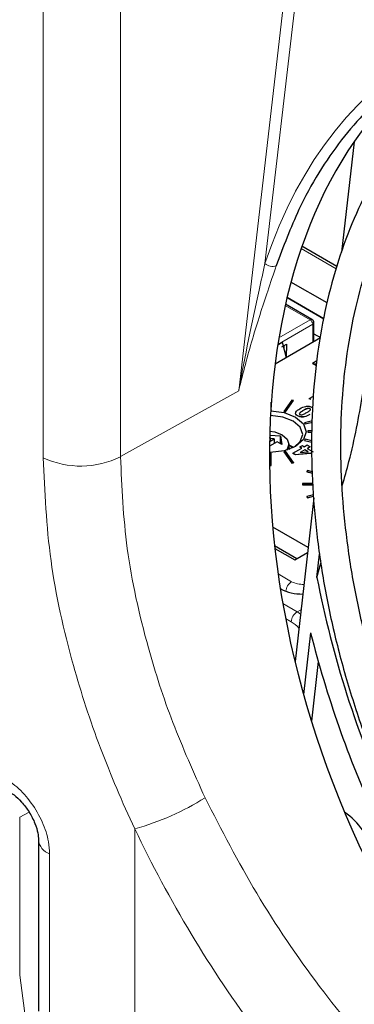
# Paper-space layout 'Blatt2' of a CAD drawing. Header units: millimetres. Extents: x 5 to 418, y 2 to 292.
# Tile 39 of 53: x 118 to 125, y 187 to 207. Entities that reach past the tile are written whole.
import ezdxf

# ---------------------------------------------------------------- set-up
doc = ezdxf.new("R2010")
doc.units = ezdxf.units.MM

psp = doc.layouts.new('Blatt2')

# ---------------------------------------------------------------- linework, layer by layer
at = {"color": 7, "linetype": 'Continuous', "lineweight": 18}
for p, q in [((124.308, 214.614), (122.838, 201.934)), ((122.302, 199.331), (124.054, 214.452)), ((118.301, 197.963), (118.301, 212.024)), ((119.883, 212.044), (119.883, 197.984)), ((124.296, 201.826), (123.58, 202.24)), ((123.762, 200.785), (123.253, 201.079)), ((123.816, 200.692), (123.101, 200.279)), ((123.123, 200.417), (123.762, 200.785)), ((123.816, 200.33), (123.816, 200.692)), ((122.302, 199.331), (119.883, 197.984)), ((123.62, 198.928), (123.62, 198.925)), ((123.757, 198.848), (123.757, 198.845)), ((123.109, 195.585), (123.383, 195.426)), ((123.233, 195.243), (123.153, 195.289)), ((123.206, 194.978), (123.495, 194.811)), ((123.495, 194.811), (123.575, 194.852)), ((123.378, 194.607), (123.262, 194.673)), ((118.015, 190.71), (117.82, 190.608)), ((117.82, 190.608), (117.82, 187.379)), ((120.177, 190.371), (120.177, 185.465)), ((118.432, 189.857), (118.432, 186.347))]:
    psp.add_line(p, q, dxfattribs=at)
at = {"color": 7, "linetype": 'Continuous', "lineweight": 25}
for p, q in [((124.664, 204.425), (124.407, 202.169)), ((124.309, 201.875), (123.596, 202.287)), ((124.108, 201.131), (123.371, 201.556)), ((124.044, 200.806), (123.291, 201.24)), ((123.291, 201.24), (124.044, 200.806)), ((123.8, 200.789), (123.258, 201.102)), ((123.839, 200.343), (123.839, 200.723)), ((123.045, 199.884), (123.974, 200.421)), ((123.839, 200.497), (123.973, 200.42)), ((123.1, 200.273), (123.19, 200.325)), ((123.187, 200.228), (123.281, 200.282)), ((123.19, 200.325), (123.272, 200.011)), ((123.23, 200.174), (123.232, 200.254)), ((123.281, 200.282), (123.273, 200.016)), ((123.901, 199.943), (123.811, 199.891)), ((123.891, 199.845), (123.811, 199.891)), ((123.745, 199.173), (123.83, 199.222)), ((122.967, 198.94), (122.967, 199.099)), ((123.388, 199.142), (123.222, 198.911)), ((123.259, 198.902), (123.425, 199.133)), ((123.259, 198.899), (123.425, 199.13)), ((123.425, 199.133), (123.388, 199.142)), ((123.425, 199.133), (123.425, 199.13)), ((123.777, 199.154), (123.745, 199.173)), ((123.745, 199.173), (123.745, 199.17)), ((123.777, 199.152), (123.745, 199.17)), ((123.777, 199.154), (123.777, 199.152)), ((122.957, 198.94), (122.967, 198.94)), ((122.957, 198.937), (122.967, 198.937)), ((122.967, 198.94), (122.967, 198.937)), ((123.222, 198.911), (123.259, 198.902)), ((123.222, 198.911), (123.222, 198.908)), ((123.222, 198.908), (123.259, 198.899)), ((123.259, 198.902), (123.259, 198.899)), ((123.507, 198.82), (123.507, 198.818)), ((123.759, 198.966), (123.759, 198.963)), ((123.808, 198.716), (123.648, 198.677)), ((123.648, 198.677), (123.663, 198.656)), ((123.648, 198.677), (123.648, 198.675)), ((123.648, 198.675), (123.663, 198.653)), ((123.663, 198.656), (123.808, 198.691)), ((123.663, 198.653), (123.808, 198.688)), ((123.663, 198.656), (123.663, 198.653)), ((122.935, 198.423), (123.158, 198.411)), ((123.158, 198.411), (123.186, 198.231)), ((123.158, 198.261), (123.158, 198.411)), ((123.714, 198.509), (123.714, 198.486)), ((123.803, 198.509), (123.714, 198.509)), ((123.714, 198.486), (123.714, 198.483)), ((123.714, 198.486), (123.803, 198.486)), ((123.714, 198.483), (123.803, 198.483)), ((123.087, 198.289), (122.931, 198.199)), ((122.946, 198.37), (122.934, 198.377)), ((122.934, 198.363), (122.946, 198.37)), ((122.946, 198.37), (122.946, 198.302)), ((123.028, 198.35), (122.946, 198.354)), ((122.946, 198.302), (123.028, 198.35)), ((123.028, 198.35), (123.028, 198.255)), ((123.186, 198.231), (123.087, 198.289)), ((123.17, 198.268), (123.146, 198.255)), ((123.174, 198.238), (123.17, 198.268)), ((123.33, 198.133), (123.33, 198.241)), ((123.424, 198.171), (123.33, 198.205)), ((123.555, 198.182), (123.605, 198.21)), ((123.605, 198.21), (123.643, 198.188)), ((123.643, 198.188), (123.705, 198.224)), ((123.663, 198.339), (123.648, 198.317)), ((123.648, 198.317), (123.648, 198.315)), ((123.648, 198.317), (123.798, 198.281)), ((123.648, 198.315), (123.798, 198.279)), ((123.799, 198.306), (123.663, 198.339)), ((123.705, 198.224), (123.766, 198.188)), ((122.967, 198.055), (122.93, 198.055)), ((122.967, 197.805), (122.967, 198.055)), ((123.259, 198.093), (123.222, 198.084)), ((123.222, 198.084), (123.388, 197.853)), ((123.222, 198.084), (123.222, 198.081)), ((123.222, 198.081), (123.388, 197.85)), ((123.425, 197.862), (123.259, 198.093)), ((123.36, 198.145), (123.33, 198.162)), ((123.33, 198.148), (123.346, 198.139)), ((123.41, 198.053), (123.594, 198.16)), ((123.463, 198.023), (123.41, 198.053)), ((123.41, 198.053), (123.41, 198.051)), ((123.463, 198.02), (123.41, 198.051)), ((123.777, 198.054), (123.463, 198.023)), ((123.777, 198.051), (123.463, 198.02)), ((123.463, 198.023), (123.463, 198.02)), ((123.594, 198.16), (123.555, 198.182)), ((123.555, 198.182), (123.555, 198.179)), ((123.591, 198.158), (123.555, 198.179)), ((123.655, 198.124), (123.556, 198.067)), ((123.556, 198.067), (123.723, 198.085)), ((123.655, 198.121), (123.562, 198.068)), ((123.723, 198.085), (123.655, 198.124)), ((123.655, 198.124), (123.655, 198.121)), ((123.72, 198.084), (123.655, 198.121)), ((123.766, 198.188), (123.705, 198.153)), ((123.705, 198.153), (123.827, 198.082)), ((123.766, 198.186), (123.707, 198.152)), ((123.766, 198.188), (123.766, 198.186)), ((123.777, 198.054), (123.777, 198.051)), ((122.932, 197.805), (122.967, 197.805)), ((122.932, 197.802), (122.967, 197.802)), ((122.967, 197.805), (122.967, 197.802)), ((123.388, 197.853), (123.425, 197.862)), ((123.388, 197.85), (123.425, 197.859)), ((123.388, 197.853), (123.388, 197.85)), ((123.425, 197.862), (123.425, 197.859)), ((123.708, 197.698), (123.693, 197.677)), ((123.693, 197.677), (123.693, 197.674)), ((123.693, 197.677), (123.811, 197.649)), ((123.693, 197.674), (123.811, 197.646)), ((123.81, 197.674), (123.708, 197.698)), ((123.609, 197.434), (123.609, 197.411)), ((123.821, 197.434), (123.609, 197.434)), ((123.609, 197.411), (123.609, 197.408)), ((123.609, 197.411), (123.822, 197.411)), ((123.609, 197.408), (123.823, 197.408)), ((123.832, 197.201), (123.693, 197.168)), ((123.835, 197.142), (123.454, 193.791)), ((123.693, 197.168), (123.708, 197.147)), ((123.693, 197.168), (123.693, 197.165)), ((123.693, 197.165), (123.708, 197.144)), ((123.708, 197.147), (123.834, 197.177)), ((123.708, 197.144), (123.834, 197.174)), ((123.708, 197.147), (123.708, 197.144)), ((123.72, 196.124), (122.997, 196.541)), ((123.49, 195.896), (123.036, 196.159)), ((123.041, 196.107), (123.448, 195.872)), ((123.448, 195.872), (123.708, 196.022)), ((123.901, 195.513), (123.956, 195.992)), ((123.901, 195.513), (123.981, 195.802)), ((123.773, 194.38), (123.629, 193.12)), ((123.928, 193.795), (123.79, 192.575)), ((118.206, 190.146), (118.206, 186.641))]:
    psp.add_line(p, q, dxfattribs=at)
at = {"color": 7, "linetype": 'Continuous', "lineweight": 25, "flags": 128}
for points in [[(122.956, 198.918), (123.228, 198.886), (123.466, 198.794), (123.625, 198.657), (123.681, 198.495), (123.625, 198.333), (123.466, 198.195), (123.228, 198.104), (122.947, 198.071), (122.93, 198.071)], [(123.441, 198.182), (123.562, 198.292), (123.613, 198.439), (123.562, 198.586), (123.418, 198.711), (123.202, 198.794), (122.951, 198.823)], [(122.938, 198.507), (123.042, 198.49), (123.193, 198.431), (123.294, 198.344), (123.33, 198.241), (123.294, 198.138), (123.277, 198.117)], [(123.33, 198.227), (123.41, 198.188), (123.431, 198.175)]]:
    psp.add_lwpolyline(points, dxfattribs=at)
at = {"color": 7, "linetype": 'Continuous', "lineweight": 18, "flags": 128}
psp.add_lwpolyline([(117.82, 187.379), (119, 178.358), (120.179, 169.345)], dxfattribs=at)
at = {"color": 7, "linetype": 'Continuous', "lineweight": 18}
for centre, radius, start, end in [((122.996, 202.113), 0.238, 228.4356, 287.5142), ((123.784, 200.754), 0.0386, 65.686, 125.6182), ((123.698, 200.686), 0.118, 2.6055, 57.3945), ((123.8, 200.727), 0.0386, 294.3747, 354.3052), ((119.071, 199.605), 1.814, 244.8818, 296.598), ((123.523, 195.209), 0.258, 122.7413, 175.1483), ((123.609, 195.858), 0.487, 242.4291, 272.9795), ((123.633, 194.595), 0.256, 122.6055, 177.3945), ((118.762, 195.51), 5.33, 285.3953, 302.331), ((118.542, 190.175), 0.337, 184.6648, 250.9755)]:
    psp.add_arc(centre, radius, start, end, dxfattribs=at)
at = {"color": 7, "linetype": 'Continuous', "lineweight": 25}
for centre, radius, start, end in [((123.762, 200.723), 0.0767, 0.0013, 60), ((123.864, 200.022), 0.141, 248.1762, 282.7003), ((144.731, 199.567), 21.221, 191.0122, 204.418), ((123.595, 196.144), 0.97, 243.0055, 270.9821), ((145.382, 199.828), 22.285, 194.1496, 204.4616), ((123.579, 189.434), 1.555, 35.6879, 55.1412)]:
    psp.add_arc(centre, radius, start, end, dxfattribs=at)
at = {"color": 7, "linetype": 'Continuous', "lineweight": 18}
for centre, major_axis, ratio, start_param, end_param in [((131.882, 193.926), (-5.084, 12.639), 0.65101, 5.739269, 6.938021), ((123.495, 194.266), (-0.327, 0.581), 0.569789, 5.353716, 5.503564), ((123.378, 194.198), (-0.251, 0.433), 0.577381, 5.044294, 5.496497)]:
    psp.add_ellipse(centre, major_axis=major_axis, ratio=ratio, start_param=start_param, end_param=end_param, dxfattribs=at)
at = {"color": 7, "linetype": 'Continuous', "lineweight": 25}
psp.add_ellipse((132.475, 194.249), major_axis=(-5.017, 12.472), ratio=0.65101, start_param=0.077873, end_param=3.215651, dxfattribs=at)
for points, knots in [([(134.015, 205.224), (133.615, 205.485), (132.684, 206.093), (131.201, 206.648), (129.616, 206.935), (128.11, 206.85), (126.7, 206.408), (125.445, 205.623), (124.365, 204.5), (123.573, 203.233), (123.215, 202.278), (123.068, 201.886)], [0, 0, 0, 0, 0.089786, 0.20892, 0.324426, 0.443255, 0.559247, 0.678547, 0.795554, 0.915892, 1, 1, 1, 1]), ([(126.873, 205.744), (126.781, 205.679), (126.477, 205.464), (126.018, 205.004), (125.497, 204.372), (125.042, 203.655), (124.651, 202.864), (124.33, 202.004), (124.08, 201.084), (123.904, 200.11), (123.804, 199.092), (123.78, 198.037), (123.832, 196.955), (123.959, 195.854), (124.162, 194.744), (124.436, 193.633), (124.783, 192.532), (125.131, 191.595), (125.387, 191.04), (125.482, 190.836)], [0, 0, 0, 0, 0.026735, 0.088474, 0.150382, 0.212487, 0.274781, 0.337227, 0.399781, 0.462402, 0.525057, 0.587722, 0.650381, 0.713028, 0.775663, 0.838286, 0.900902, 0.963513, 1, 1, 1, 1]), ([(126.005, 191.133), (125.899, 191.366), (125.638, 191.943), (125.293, 192.894), (124.966, 193.969), (124.71, 195.052), (124.526, 196.131), (124.415, 197.197), (124.379, 198.24), (124.417, 199.252), (124.528, 200.224), (124.711, 201.147), (124.965, 202.014), (125.287, 202.816), (125.674, 203.549), (126.123, 204.203), (126.6, 204.755), (126.95, 205.045), (127.111, 205.178)], [0, 0, 0, 0, 0.043841, 0.10826, 0.172674, 0.237075, 0.301459, 0.365821, 0.430159, 0.494471, 0.558761, 0.623036, 0.68731, 0.751604, 0.815956, 0.880418, 0.945054, 1, 1, 1, 1]), ([(124.421, 197.393), (124.468, 197.558), (124.646, 198.183), (124.844, 199.247), (125.04, 200.589), (125.128, 201.634), (125.126, 202.216), (125.126, 202.374)], [0, 0, 0, 0, 0.095126, 0.360289, 0.625418, 0.898384, 1, 1, 1, 1]), ([(123.555, 198.965), (123.591, 198.985), (123.636, 199.01), (123.708, 199.017), (123.757, 199.014), (123.786, 199.001), (123.805, 198.993)], [0, 0, 0, 0, 0.4997, 0.625239, 0.750888, 1, 1, 1, 1]), ([(123.507, 198.82), (123.492, 198.831), (123.469, 198.848), (123.464, 198.877), (123.477, 198.918), (123.52, 198.944), (123.555, 198.965)], [0, 0, 0, 0, 0.249123, 0.374778, 0.500308, 1, 1, 1, 1]), ([(123.507, 198.818), (123.491, 198.829), (123.471, 198.842), (123.469, 198.859), (123.469, 198.861)], [0, 0, 0, 0, 0.831427, 1, 1, 1, 1]), ([(123.757, 198.848), (123.721, 198.828), (123.676, 198.803), (123.604, 198.796), (123.555, 198.799), (123.526, 198.812), (123.507, 198.82)], [0, 0, 0, 0, 0.499665, 0.625209, 0.750865, 1, 1, 1, 1]), ([(123.757, 198.845), (123.721, 198.825), (123.676, 198.8), (123.604, 198.793), (123.555, 198.796), (123.526, 198.809), (123.507, 198.818)], [0, 0, 0, 0, 0.499665, 0.625209, 0.750865, 1, 1, 1, 1]), ([(123.62, 198.928), (123.6, 198.916), (123.57, 198.898), (123.542, 198.874), (123.54, 198.857), (123.548, 198.85), (123.553, 198.847)], [0, 0, 0, 0, 0.502031, 0.751264, 0.875969, 1, 1, 1, 1]), ([(123.62, 198.925), (123.601, 198.913), (123.573, 198.896), (123.543, 198.875), (123.543, 198.867), (123.543, 198.866)], [0, 0, 0, 0, 0.663739, 0.993252, 1, 1, 1, 1]), ([(123.553, 198.847), (123.559, 198.844), (123.57, 198.84), (123.6, 198.841), (123.642, 198.857), (123.672, 198.874), (123.693, 198.886)], [0, 0, 0, 0, 0.123975, 0.24873, 0.497985, 1, 1, 1, 1]), ([(123.759, 198.966), (123.754, 198.969), (123.742, 198.973), (123.712, 198.972), (123.67, 198.956), (123.64, 198.939), (123.62, 198.928)], [0, 0, 0, 0, 0.124043, 0.248741, 0.497969, 1, 1, 1, 1]), ([(123.759, 198.963), (123.754, 198.966), (123.742, 198.971), (123.712, 198.97), (123.67, 198.953), (123.64, 198.936), (123.62, 198.925)], [0, 0, 0, 0, 0.124043, 0.248741, 0.497969, 1, 1, 1, 1]), ([(123.693, 198.886), (123.712, 198.897), (123.742, 198.915), (123.77, 198.939), (123.772, 198.956), (123.764, 198.963), (123.759, 198.966)], [0, 0, 0, 0, 0.502065, 0.751302, 0.876019, 1, 1, 1, 1]), ([(123.769, 198.941), (123.77, 198.945), (123.772, 198.953), (123.764, 198.96), (123.759, 198.963)], [0, 0, 0, 0, 0.4874919, 1, 1, 1, 1]), ([(117.57, 191.151), (117.613, 191.126), (117.702, 191.074), (117.866, 190.92), (118.02, 190.716), (118.135, 190.491), (118.199, 190.281), (118.202, 190.191), (118.204, 190.148)], [0, 0, 0, 0, 0.15507, 0.318273, 0.49759, 0.684777, 0.848125, 1, 1, 1, 1])]:
    psp.add_open_spline(points, degree=3, knots=knots, dxfattribs=at)
at = {"color": 7, "linetype": 'Continuous', "lineweight": 18}
for points, knots in [([(122.838, 201.934), (122.798, 201.754), (122.614, 200.923), (122.425, 200.038), (122.303, 199.335), (122.302, 199.331)], [0, 0, 0, 0, 0.215907, 0.995543, 1, 1, 1, 1]), ([(123.068, 201.886), (123.01, 201.716), (122.85, 201.242), (122.575, 200.394), (122.387, 199.696), (122.303, 199.335), (122.302, 199.331)], [0, 0, 0, 0, 0.216667, 0.604364, 0.995567, 1, 1, 1, 1]), ([(120.177, 190.371), (120.177, 190.371), (119.917, 190.917), (119.441, 192.032), (118.84, 193.877), (118.392, 195.9), (118.332, 197.269), (118.301, 197.963)], [0, 0, 0, 0, 0.0000023, 0.2137499, 0.4310304, 0.7114225, 1, 1, 1, 1]), ([(119.883, 197.984), (119.909, 197.363), (119.964, 196.105), (120.374, 194.255), (120.925, 192.538), (121.382, 191.52), (121.612, 191.006)], [0, 0, 0, 0, 0.280479, 0.569101, 0.782789, 1, 1, 1, 1]), ([(118.432, 189.857), (118.427, 189.939), (118.415, 190.147), (118.295, 190.514), (118.069, 190.907), (117.768, 191.249), (117.543, 191.388), (117.431, 191.458)], [0, 0, 0, 0, 0.139946, 0.354707, 0.569707, 0.784808, 1, 1, 1, 1]), ([(121.612, 191.006), (121.95, 190.349), (122.637, 189.015), (123.92, 187.14), (125.354, 185.394), (126.839, 183.917), (128.34, 182.673), (129.307, 182.067), (129.796, 181.761)], [0, 0, 0, 0, 0.169868, 0.344661, 0.514515, 0.689304, 0.842835, 1, 1, 1, 1]), ([(126.418, 182.17), (126.237, 182.327), (125.487, 182.976), (124.206, 184.273), (122.664, 186.152), (121.294, 188.202), (120.52, 189.643), (120.177, 190.371), (120.177, 190.371)], [0, 0, 0, 0, 0.07384, 0.305127, 0.536422, 0.768207, 0.999998, 1, 1, 1, 1])]:
    psp.add_open_spline(points, degree=3, knots=knots, dxfattribs=at)

doc.saveas('drawing.dxf')
